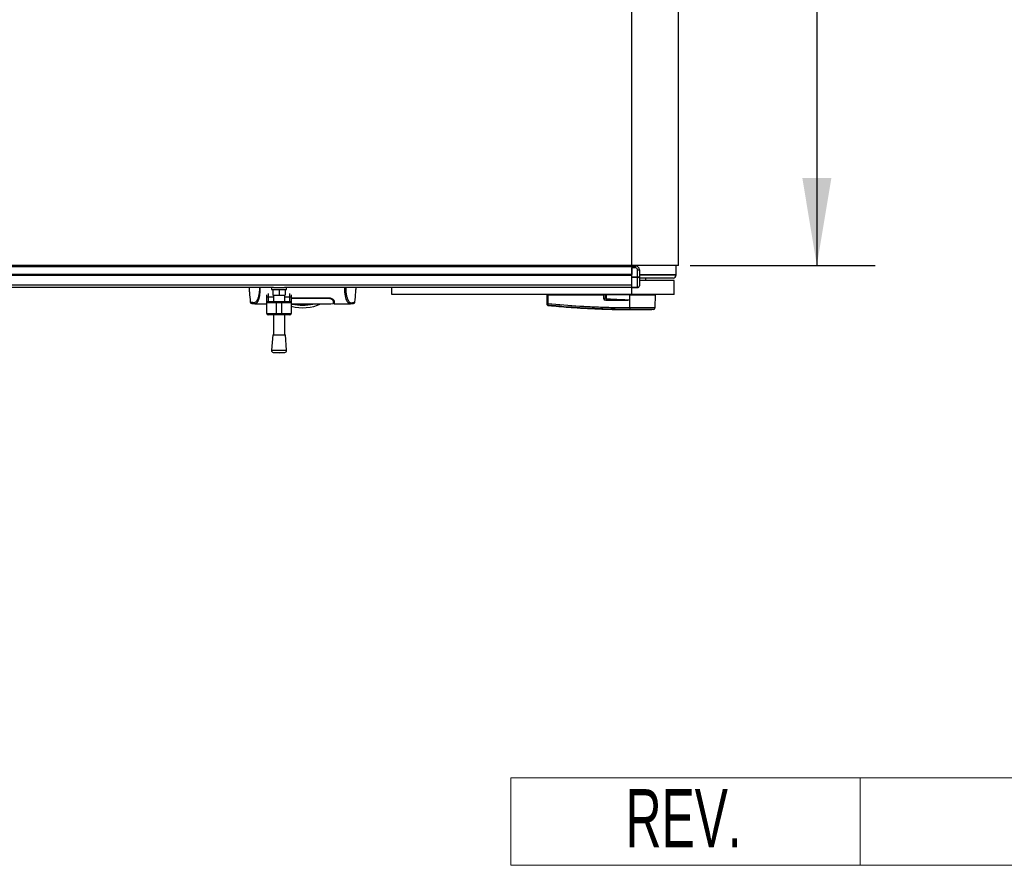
# Model space of a CAD drawing. Header units: millimetres. Extents: x 0 to 420, y 0 to 297.
# Tile 11 of 95: x 198 to 232, y 66 to 95. Entities that reach past the tile are written whole.
import ezdxf
from ezdxf.enums import TextEntityAlignment as Align

# ---------------------------------------------------------------- set-up
doc = ezdxf.new("R2010")
doc.units = ezdxf.units.MM
doc.layers.add('CARTIGLIO', color=140, linetype='Continuous')
doc.layers.add('QUOTE', color=174, linetype='Continuous')
doc.styles.add('SLDTEXTSTYLE0', font='TXT', dxfattribs={"width": 0.638298})
doc.styles.add('SLDTEXTSTYLE3', font='TXT', dxfattribs={"width": 0.75})
doc.dimstyles.new('SLDDIMSTYLE0', dxfattribs={"dimtxt": 3, "dimasz": 3, "dimexe": 0, "dimexo": 0.0625, "dimgap": 0.75, "dimtad": 1, "dimlfac": 30.949255, "dimrnd": 1e-09, "dimzin": 12, "dimdsep": 46, "dimtxsty": 'SLDTEXTSTYLE3', "dimsah": 1, "dimcen": 0.09, "dimadec": 0, "dimazin": 3, "dimtfac": 1, "dimtdec": 3, "dimtofl": 0, "dimtmove": 0, "dimatfit": 3, "dimfxl": 0, "dimfrac": 2, "dimtolj": 1, "dimtzin": 12, "dimarcsym": 0})

# ---------------------------------------------------------------- blocks, each defined once
blk = doc.blocks.new('SW_NOTE_0_27')
at = {"layer": 'CARTIGLIO', "color": 0, "insert": (2.34, 2.578), "char_height": 2, "attachment_point": 2, "style": 'SLDTEXTSTYLE0'}
blk.add_mtext('REV.', dxfattribs=at)
blk = doc.blocks.new('Cartiglio ALUSIC')
at = {"color": 161, "linetype": 'Continuous', "lineweight": 18}
for p, q in [((113.971, 150.999), (113.971, 153.999)), ((113.971, 153.999), (313.621, 153.999)), ((125.971, 153.999), (125.971, 150.999)), ((113.971, 150.999), (313.621, 150.999))]:
    blk.add_line(p, q, dxfattribs=at)
at = {"layer": 'CARTIGLIO', "color": 140}
blk.add_blockref('SW_NOTE_0_27', (117.568, 151.037), dxfattribs=at)
at = {"layer": 'CARTIGLIO', "color": 140, "style": 'SLDTEXTSTYLE0', "width": 0.638298}
for tag, height, p in [('AUTOATTR1', 3.5, (223.449, 133.7)), ('AUTOATTR2', 3.5, (222.088, 127.422)), ('AUTOATTR11', 3.5, (222.862, 121.411)), ('AUTOATTR8', 4, (219.244, 110.003)), ('AUTOATTR9', 4, (218.122, 100.423)), ('AUTOATTR0', 4, (249.033, 100.312))]:
    blk.add_attdef(tag, text='', height=height, dxfattribs=at).set_placement(p, align=Align.TOP_CENTER)
at = {"layer": 'CARTIGLIO', "color": 140}
for tag in ['AUTOATTR13', 'AUTOATTR12', 'AUTOATTR10', 'AUTOATTR7', 'AUTOATTR6', 'AUTOATTR5', 'AUTOATTR4', 'AUTOATTR3']:
    blk.add_attdef(tag, (0, 0), '', height=4, dxfattribs=at)
blk = doc.blocks.new('_D_1')
at = {"layer": 'QUOTE'}
for p, q in [((221.333, 119.08), (227.688, 119.08)), ((225.688, 119.08), (225.688, 86.769)), ((221.333, 86.769), (227.688, 86.769))]:
    blk.add_line(p, q, dxfattribs=at)
for points in [[(225.688, 119.08), (225.188, 116.08), (226.188, 116.08)], [(225.688, 86.769), (226.188, 89.769), (225.188, 89.769)]]:
    blk.add_solid(points, dxfattribs=at)
at = {"layer": 'QUOTE', "insert": (221.821, 98.491), "char_height": 3, "attachment_point": 1, "rotation": 90, "style": 'SLDTEXTSTYLE3'}
blk.add_mtext('1000', dxfattribs=at)

msp = doc.modelspace()

# ---------------------------------------------------------------- linework, layer by layer
at = {"color": 7, "linetype": 'Continuous', "lineweight": 25}
for p, q in [((219.33318, 86.76901), (219.33318, 119.07996)), ((220.93257, 86.76901), (220.93257, 119.07996)), ((219.33318, 86.76901), (57.7784, 86.76901)), ((219.33318, 86.74606), (57.7784, 86.74606)), ((219.33318, 86.71375), (57.7784, 86.71375)), ((217.21791, 86.76901), (217.21333, 86.74606)), ((217.21878, 86.74606), (217.22336, 86.76901)), ((217.31397, 86.76901), (217.31394, 86.74606)), ((217.59443, 86.74606), (217.59447, 86.76901)), ((218.65723, 86.76901), (218.65727, 86.74606)), ((218.93776, 86.74606), (218.93773, 86.76901)), ((219.06843, 86.76901), (219.07093, 86.74606)), ((219.07707, 86.74606), (219.07463, 86.76901)), ((220.93257, 86.76901), (219.33318, 86.76901)), ((219.33318, 86.74606), (219.46242, 86.74606)), ((219.33318, 86.74606), (219.33318, 86.71375)), ((219.33318, 86.71375), (219.33318, 86.45526)), ((219.46242, 86.68144), (219.33318, 86.68144)), ((219.33318, 86.37171), (219.33318, 86.68144)), ((219.46242, 86.68144), (219.46242, 86.74606)), ((219.52704, 86.37171), (219.52704, 86.61681)), ((219.52704, 86.61681), (219.59167, 86.61681)), ((219.59167, 86.61681), (219.59167, 86.38509)), ((220.85179, 86.4459), (220.85243, 86.76901)), ((219.33318, 86.45526), (57.7784, 86.45526)), ((219.33318, 86.42295), (57.7784, 86.42295)), ((219.33318, 86.37171), (219.52704, 86.37171)), ((219.33318, 86.34886), (219.33318, 86.37171)), ((219.52704, 86.34886), (219.33318, 86.34886)), ((219.33318, 86.01237), (219.33318, 86.34886)), ((219.52704, 86.37171), (219.52704, 86.34886)), ((219.52704, 86.01237), (219.52704, 86.34886)), ((220.85179, 86.4459), (219.59167, 86.4459)), ((219.73892, 86.44267), (219.59167, 86.44267)), ((220.85179, 86.42974), (219.59167, 86.42974)), ((219.59167, 86.38509), (219.59167, 86.06753)), ((220.75486, 86.33281), (219.59167, 86.33281)), ((220.78717, 86.25203), (219.59167, 86.25203)), ((219.76015, 86.4459), (219.76015, 86.42974)), ((219.81784, 86.25203), (219.81784, 86.33281)), ((220.73871, 86.42974), (220.73871, 86.4459)), ((220.78717, 85.76737), (220.78717, 86.25203)), ((219.33318, 86.09139), (57.7784, 86.09139)), ((207.02738, 86.00291), (148.55367, 86.00291)), ((206.95808, 86.00291), (206.95808, 85.93828)), ((206.95808, 85.93828), (207.47506, 85.93828)), ((207.00655, 85.93828), (207.00655, 85.74442)), ((207.02738, 86.00291), (207.40577, 86.00291)), ((207.21657, 85.93828), (207.21657, 85.74442)), ((219.33318, 86.00291), (207.40577, 86.00291)), ((207.42659, 85.93828), (207.42659, 85.74442)), ((207.47506, 85.93828), (207.47506, 86.00291)), ((211.09389, 85.76737), (211.09389, 86.00291)), ((219.33318, 86.01237), (219.52704, 86.01237)), ((219.33318, 86.00291), (219.33318, 86.01237)), ((219.52704, 86.00291), (219.33318, 86.00291)), ((219.33318, 85.76737), (219.33318, 86.00291)), ((219.52704, 86.01237), (219.52704, 86.00291)), ((206.79653, 85.66258), (206.79653, 85.75939)), ((206.79653, 85.47657), (206.79653, 85.66258)), ((206.84499, 85.79932), (206.84499, 85.69038)), ((206.84499, 85.69038), (206.84499, 85.52504)), ((206.84499, 85.69038), (207.02271, 85.69038)), ((207.00655, 85.74442), (207.21657, 85.74442)), ((207.02271, 85.74442), (207.02271, 85.52504)), ((207.21657, 85.74442), (207.42659, 85.74442)), ((207.41044, 85.52504), (207.41044, 85.74442)), ((207.41044, 85.69038), (207.58815, 85.69038)), ((207.58815, 85.69038), (207.58815, 85.79932)), ((207.58815, 85.52504), (207.58815, 85.69038)), ((207.63661, 85.75939), (207.63661, 85.66258)), ((207.63661, 85.66258), (207.63661, 85.47657)), ((207.63661, 85.65503), (208.9129, 85.65503)), ((208.9129, 85.63817), (208.91289, 85.6549)), ((209.07937, 85.54736), (209.07861, 85.59152)), ((209.08416, 85.55021), (209.0839, 85.56503)), ((219.33318, 85.76737), (211.09389, 85.76737)), ((212.33719, 85.76737), (212.33719, 85.76656)), ((212.59533, 85.76656), (212.59533, 85.76737)), ((216.42786, 85.4619), (216.42533, 85.75121)), ((216.44901, 85.75121), (216.42533, 85.75121)), ((216.44107, 85.75121), (216.44135, 85.76737)), ((216.44901, 85.75121), (216.45154, 85.4619)), ((216.44901, 85.75121), (218.36557, 85.75121)), ((216.4502, 85.75121), (216.45023, 85.76737)), ((218.36608, 85.62078), (218.36557, 85.75121)), ((218.36557, 85.75121), (218.37161, 85.75121)), ((218.36684, 85.75121), (218.36686, 85.76737)), ((218.37161, 85.75121), (218.37212, 85.62078)), ((218.44364, 85.75121), (218.37161, 85.75121)), ((218.37212, 85.62078), (218.44028, 85.65622)), ((218.38277, 85.75121), (218.38297, 85.76737)), ((218.4934, 85.60579), (218.4366, 85.57626)), ((218.4366, 85.57626), (219.19486, 85.57626)), ((219.19527, 85.56791), (218.43701, 85.56791)), ((219.26517, 85.75121), (218.44612, 85.75121)), ((218.45119, 85.75121), (218.4513, 85.76737)), ((219.26362, 85.57359), (219.2636, 85.57179)), ((219.26362, 85.57359), (219.26517, 85.75121)), ((219.26517, 85.75121), (219.26532, 85.75121)), ((219.26564, 85.31851), (219.26532, 85.75121)), ((219.26532, 85.75121), (220.14081, 85.75121)), ((219.26598, 85.75121), (219.26599, 85.76737)), ((220.78717, 85.76737), (219.33318, 85.76737)), ((220.12508, 85.75121), (220.1248, 85.76737)), ((220.13704, 85.31853), (220.14081, 85.75121)), ((206.23106, 85.50896), (206.23094, 85.50911)), ((206.37953, 85.45288), (206.38374, 85.45288)), ((206.38374, 85.45256), (206.79653, 85.45256)), ((207.11964, 85.47657), (206.79653, 85.47657)), ((206.79653, 85.12115), (206.79653, 85.47657)), ((206.84499, 85.52504), (207.11964, 85.52504)), ((207.11964, 85.52504), (207.11964, 85.47657)), ((207.11964, 85.52504), (207.3135, 85.52504)), ((207.3135, 85.47657), (207.11964, 85.47657)), ((207.11964, 85.47657), (207.11964, 85.12115)), ((207.3135, 85.52504), (207.3135, 85.47657)), ((207.3135, 85.52504), (207.58815, 85.52504)), ((207.63661, 85.47657), (207.3135, 85.47657)), ((207.3135, 85.12115), (207.3135, 85.47657)), ((207.63661, 85.47657), (207.63661, 85.12115)), ((209.07931, 85.55062), (209.07927, 85.5529)), ((209.07937, 85.54736), (209.07948, 85.54084)), ((209.07954, 85.53741), (209.07948, 85.54084)), ((209.08006, 85.52081), (209.07958, 85.55819)), ((209.08076, 85.49781), (209.08074, 85.55725)), ((209.08457, 85.52667), (209.08436, 85.53921)), ((209.08557, 85.46872), (209.10845, 85.46872)), ((209.10873, 85.45256), (209.66463, 85.45256)), ((209.81763, 85.50896), (209.81775, 85.50911)), ((216.45144, 85.39344), (216.45146, 85.39344)), ((219.26039, 85.31851), (219.26564, 85.31851)), ((219.26569, 85.25039), (219.26573, 85.25039)), ((220.07926, 85.25484), (220.02306, 85.25039)), ((206.79653, 85.12115), (207.11964, 85.12115)), ((207.11964, 85.07268), (206.84499, 85.07268)), ((207.02271, 85.07268), (207.02271, 84.38033)), ((207.11964, 85.12115), (207.3135, 85.12115)), ((207.11964, 85.12115), (207.11964, 85.07268)), ((207.3135, 85.07268), (207.11964, 85.07268)), ((207.3135, 85.12115), (207.63661, 85.12115)), ((207.3135, 85.12115), (207.3135, 85.07268)), ((207.58815, 85.07268), (207.3135, 85.07268)), ((207.41044, 84.38033), (207.41044, 85.07268)), ((206.99847, 84.38033), (206.95808, 83.85095)), ((206.99847, 84.38033), (207.43467, 84.38033)), ((207.47506, 83.85095), (207.43467, 84.38033)), ((206.95808, 83.85095), (207.47506, 83.85095)), ((207.0176, 83.7816), (207.21657, 83.76642)), ((207.0176, 83.7816), (207.41554, 83.7816)), ((207.21657, 83.76642), (207.41554, 83.7816))]:
    msp.add_line(p, q, dxfattribs=at)
at = {"color": 7, "linetype": 'Continuous', "lineweight": 25, "flags": 128}
for points in [[(219.73957, 86.4459), (219.73913, 86.44365), (219.73791, 86.4389), (219.73643, 86.43501), (219.73476, 86.43212), (219.73295, 86.43034), (219.73107, 86.42974)], [(209.65996, 85.45264), (209.64422, 85.45376), (209.62878, 85.45714), (209.61204, 85.46538), (209.6077, 85.46861), (209.60181, 85.47384), (209.59653, 85.47932), (209.59512, 85.48091), (209.59473, 85.48136), (209.5946, 85.4815), (209.59456, 85.48155), (209.59455, 85.48157), (209.59454, 85.48158), (209.59454, 85.48158), (209.59454, 85.48158), (209.59454, 85.48158), (209.59454, 85.48158), (209.59454, 85.48158), (209.59454, 85.48158), (209.57731, 85.50425), (209.56079, 85.53114), (209.54285, 85.56757), (209.52605, 85.61097), (209.51145, 85.65963), (209.49852, 85.71711), (209.48788, 85.78467), (209.48057, 85.85968), (209.47685, 85.941), (209.47681, 86.00291)], [(206.79653, 85.66258), (206.79746, 85.668), (206.80022, 85.67321), (206.8047, 85.67802), (206.81072, 85.68223), (206.81807, 85.68569), (206.82645, 85.68826), (206.83554, 85.68984), (206.84499, 85.69038)], [(207.58815, 85.69038), (207.5976, 85.68984), (207.60669, 85.68826), (207.61507, 85.68569), (207.62242, 85.68223), (207.62845, 85.67802), (207.63292, 85.67321), (207.63568, 85.668), (207.63661, 85.66258)], [(218.49407, 85.61971), (218.49397, 85.6176), (218.49387, 85.61553), (218.49378, 85.61353), (218.49369, 85.61165), (218.4936, 85.6099), (218.49353, 85.60832), (218.49346, 85.60695), (218.4934, 85.60579)], [(219.26362, 85.57359), (219.22511, 85.57508), (219.19486, 85.57626)]]:
    msp.add_lwpolyline(points, dxfattribs=at)
at = {"color": 7, "linetype": 'Continuous', "lineweight": 25}
for centre, radius, start, end in [((219.46242, 86.61681), 0.12924, 0, 90), ((219.46242, 86.61681), 0.06462, 0, 90), ((220.75486, 86.42974), 0.09693, 270, 360), ((219.52704, 86.06753), 0.06462, 270, 0), ((218.3691, 84.79782), 0.82296, 89.78976, 90.21024), ((218.37008, 85.56878), 0.06694, 359.25241, 6.414342), ((219.12833, 85.56878), 0.06694, 359.25241, 6.414342), ((206.84499, 85.47657), 0.04847, 90, 180), ((207.58815, 85.47657), 0.04847, 360, 90), ((208.02434, 86.93056), 1.61555, 256.11346, 292.912448), ((208.02434, 86.93056), 1.53227, 256.586674, 283.444717), ((216.4397, 86.17723), 0.71543, 269.051899, 270.948101), ((216.45396, 85.42402), 0.02577, 180.615859, 263.895805), ((219.50311, 85.30488), 0.2431, 176.784062, 191.882918), ((220.57606, 85.40425), 1.31933, 186.503389, 186.696809), ((219.50839, 85.30503), 0.24312, 176.819927, 191.918257), ((220.07242, 85.3191), 0.06462, 276.076872, 359.499989), ((206.84499, 85.12115), 0.04847, 180, 270), ((207.58815, 85.12115), 0.04847, 270, 360), ((207.02252, 83.84603), 0.06462, 175.637086, 265.637086), ((207.41062, 83.84603), 0.06462, 274.362914, 4.362914)]:
    msp.add_arc(centre, radius, start, end, dxfattribs=at)
for centre, major_axis, ratio, start_param, end_param in [((219.52704, 86.38509), (0.06462, 0), 0.20710678, 4.71238898, 6.28318531), ((219.52704, 86.38509), (0.06462, 0), 0.56066017, 4.71238898, 6.28318531), ((219.52704, 86.06753), (0.06462, 0), 0.85355339, 4.71238898, 6.28318531), ((218.48073, 85.65372), (0.10986, 0.05404), 0.60672542, 2.85429274, 4.03117958), ((218.47992, 85.65363), (0.10394, 0.05145), 0.5569608, 2.85308004, 4.02996688), ((218.52018, 85.67456), (0.07403, 0.03939), 0.77058227, 2.80515963, 3.98204647), ((218.52018, 85.67442), (0.06463, 0.03416), 0.66301777, 2.80724789, 3.98413473)]:
    msp.add_ellipse(centre, major_axis=major_axis, ratio=ratio, start_param=start_param, end_param=end_param, dxfattribs=at)
for points, knots in [([(206.18393, 86.00291), (206.1886, 85.94959), (206.20303, 85.78488), (206.21742, 85.62017), (206.22715, 85.50877)], [0, 0, 0, 0, 0.32371368, 1, 1, 1, 1]), ([(206.54095, 86.00291), (206.54107, 85.98571), (206.54138, 85.94104), (206.53764, 85.87339), (206.53018, 85.80184), (206.51929, 85.73815), (206.50577, 85.68256), (206.48521, 85.61926), (206.45622, 85.55916), (206.42067, 85.50892), (206.38453, 85.48656), (206.33028, 85.48617), (206.27238, 85.49467), (206.23186, 85.50223), (206.23129, 85.50705), (206.23106, 85.50896)], [0, 0, 0, 0, 0.02211923, 0.05748668, 0.09273163, 0.1282609, 0.16371429, 0.19948967, 0.27072504, 0.34264807, 0.41337919, 0.48551151, 0.67983447, 0.87307589, 1, 1, 1, 1]), ([(206.38374, 85.45288), (206.38747, 85.45282), (206.40011, 85.45263), (206.42435, 85.45576), (206.44777, 85.47289), (206.46565, 85.49572), (206.47666, 85.51189), (206.48841, 85.53155), (206.50065, 85.5553), (206.51222, 85.58215), (206.52223, 85.60921), (206.53014, 85.63378), (206.53749, 85.65997), (206.54425, 85.68775), (206.55252, 85.72768), (206.56144, 85.78382), (206.56865, 85.85892), (206.57237, 85.9328), (206.57203, 85.98218), (206.57189, 86.00291)], [0, 0, 0, 0, 0.05133835, 0.17404692, 0.29837343, 0.34433075, 0.39410063, 0.4348364, 0.48942754, 0.54799346, 0.58497075, 0.62376015, 0.65947892, 0.69416492, 0.73112998, 0.80292428, 0.87615203, 0.94800757, 1, 1, 1, 1]), ([(209.50774, 86.00291), (209.50762, 85.98571), (209.50731, 85.94104), (209.51105, 85.87339), (209.5185, 85.80184), (209.5294, 85.73815), (209.54292, 85.68256), (209.56348, 85.61926), (209.59247, 85.55916), (209.62802, 85.50892), (209.66416, 85.48656), (209.71841, 85.48617), (209.77631, 85.49467), (209.81683, 85.50223), (209.8174, 85.50705), (209.81763, 85.50896)], [0, 0, 0, 0, 0.02211923, 0.057486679, 0.092731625, 0.128260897, 0.163714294, 0.19948967, 0.270725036, 0.342648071, 0.413379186, 0.485511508, 0.679834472, 0.873075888, 1, 1, 1, 1]), ([(209.82154, 85.50877), (209.83127, 85.62016), (209.84566, 85.78488), (209.86009, 85.94958), (209.86475, 86.00291)], [0, 0, 0, 0, 0.676260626, 1, 1, 1, 1]), ([(207.63661, 85.6384), (207.77456, 85.63847), (208.19999, 85.63869), (208.62542, 85.63839), (208.9129, 85.63818)], [0, 0, 0, 0, 0.32426124, 1, 1, 1, 1]), ([(208.9129, 85.65503), (208.93169, 85.65379), (208.96921, 85.65132), (209.02029, 85.63347), (209.06423, 85.60836), (209.09759, 85.57746), (209.1028, 85.55751), (209.10541, 85.54751)], [0, 0, 0, 0, 0.17602394, 0.35136334, 0.54466667, 0.77179405, 1, 1, 1, 1]), ([(208.9129, 85.63818), (208.92897, 85.6372), (208.96071, 85.63527), (209.00438, 85.62114), (209.04229, 85.60083), (209.07237, 85.57438), (209.07697, 85.55662), (209.07937, 85.54736)], [0, 0, 0, 0, 0.17334583, 0.34244333, 0.53261108, 0.75610773, 1, 1, 1, 1]), ([(209.0839, 85.56503), (209.08194, 85.57475), (209.07851, 85.59166), (209.05653, 85.60898), (209.04718, 85.61634)], [0, 0, 0, 0, 0.57480988, 1, 1, 1, 1]), ([(218.44028, 85.65622), (218.44052, 85.67396), (218.44095, 85.70569), (218.44282, 85.73729), (218.44364, 85.75121)], [0, 0, 0, 0, 0.55939227, 1, 1, 1, 1]), ([(218.4517, 85.65622), (218.4493, 85.65621), (218.44502, 85.6562), (218.44173, 85.65621), (218.44028, 85.65622)], [0, 0, 0, 0, 0.56, 1, 1, 1, 1]), ([(218.44612, 85.75121), (218.44583, 85.75121), (218.44514, 85.75121), (218.44428, 85.75121), (218.44382, 85.75121), (218.44364, 85.75121)], [0, 0, 0, 0, 0.31939567, 0.74819126, 1, 1, 1, 1]), ([(218.44612, 85.75121), (218.44774, 85.7335), (218.45064, 85.70189), (218.45138, 85.67016), (218.4517, 85.65622)], [0, 0, 0, 0, 0.56058603, 1, 1, 1, 1]), ([(219.19486, 85.57626), (219.0639, 85.58134), (218.83006, 85.59041), (218.59627, 85.60109), (218.4934, 85.60579)], [0, 0, 0, 0, 0.56002522, 1, 1, 1, 1]), ([(218.49407, 85.61971), (218.63777, 85.612), (218.89438, 85.59824), (219.15079, 85.58112), (219.26362, 85.57359)], [0, 0, 0, 0, 0.55997278, 1, 1, 1, 1]), ([(219.2636, 85.57179), (219.26317, 85.57167), (219.26205, 85.57134), (219.25987, 85.57089), (219.2566, 85.57037), (219.25171, 85.56979), (219.24443, 85.56917), (219.23358, 85.56856), (219.21681, 85.56801), (219.20348, 85.56795), (219.19527, 85.56791)], [0, 0, 0, 0, 0.0199034, 0.05101553, 0.09695623, 0.16503878, 0.26617597, 0.41665359, 0.64077612, 1, 1, 1, 1]), ([(206.22712, 85.50912), (206.23022, 85.49961), (206.23721, 85.47816), (206.25449, 85.4702), (206.26369, 85.46737), (206.28136, 85.46432), (206.30858, 85.45986), (206.34494, 85.45414), (206.37469, 85.45312), (206.38882, 85.45263)], [0, 0, 0, 0, 0.095245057, 0.214811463, 0.358917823, 0.504548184, 0.685191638, 0.850377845, 1, 1, 1, 1]), ([(207.63661, 85.44517), (207.67499, 85.44518), (207.8017, 85.44518), (208.05015, 85.44551), (208.37925, 85.44555), (208.73267, 85.44437), (208.96617, 85.45027), (209.08101, 85.45317)], [0, 0, 0, 0, 0.07969235, 0.26314695, 0.50939727, 0.75871929, 1, 1, 1, 1]), ([(209.07968, 85.52953), (209.07993, 85.51508), (209.08047, 85.48394), (209.08082, 85.4638), (209.08088, 85.46089), (209.08088, 85.46043)], [0, 0, 0, 0, 0.42234684, 0.91021093, 1, 1, 1, 1]), ([(209.08091, 85.45912), (209.08081, 85.46517), (209.0807, 85.47218), (209.08053, 85.4854), (209.0805, 85.4872)], [0, 0, 0, 0, 0.86329129, 1, 1, 1, 1]), ([(209.08077, 85.48241), (209.08077, 85.48376), (209.08077, 85.48816), (209.08076, 85.49386), (209.08076, 85.49781)], [0, 0, 0, 0, 0.30662051, 1, 1, 1, 1]), ([(209.10823, 85.46678), (209.10723, 85.46702), (209.10594, 85.46732), (209.09121, 85.46758), (209.08787, 85.46763)], [0, 0, 0, 0, 0.773369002, 1, 1, 1, 1]), ([(209.10541, 85.54751), (209.1062, 85.52494), (209.10781, 85.47914), (209.1087, 85.45321), (209.10875, 85.45212), (209.10873, 85.45259), (209.10873, 85.4526)], [0, 0, 0, 0, 0.33253016, 0.67483713, 0.99270757, 1, 1, 1, 1]), ([(209.65986, 85.45263), (209.674, 85.45312), (209.70375, 85.45414), (209.74011, 85.45986), (209.76733, 85.46432), (209.785, 85.46737), (209.7942, 85.4702), (209.81148, 85.47816), (209.81847, 85.49961), (209.82157, 85.50912)], [0, 0, 0, 0, 0.14962216, 0.31480836, 0.49545182, 0.64108218, 0.78518854, 0.90475494, 1, 1, 1, 1]), ([(209.66463, 85.45286), (209.66327, 85.45268), (209.66185, 85.4525), (209.66003, 85.45263), (209.65996, 85.45264)], [0, 0, 0, 0, 0.96013712, 1, 1, 1, 1]), ([(216.42819, 85.42374), (216.42819, 85.42394), (216.42818, 85.4247), (216.42815, 85.4286), (216.42807, 85.43725), (216.42797, 85.44881), (216.4279, 85.45753), (216.42786, 85.4619)], [0, 0, 0, 0, 0.07774703, 0.30683638, 0.53695653, 0.76850921, 1, 1, 1, 1]), ([(216.42823, 85.41893), (216.42823, 85.41902), (216.42823, 85.41935), (216.42821, 85.42188), (216.42819, 85.42374)], [0, 0, 0, 0, 0.26342591, 1, 1, 1, 1]), ([(216.45144, 85.39344), (216.44858, 85.39402), (216.44285, 85.39518), (216.43561, 85.40041), (216.43042, 85.40757), (216.42843, 85.41419), (216.42827, 85.41803), (216.42823, 85.41893)], [0, 0, 0, 0, 0.23106275, 0.462125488, 0.693188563, 0.928393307, 1, 1, 1, 1]), ([(216.45154, 85.4619), (216.45131, 85.45465), (216.45085, 85.44015), (216.45055, 85.42095), (216.45059, 85.40655), (216.45088, 85.40002), (216.45115, 85.39872), (216.45122, 85.3984)], [0, 0, 0, 0, 0.23108965, 0.4626691, 0.69303153, 0.92227335, 1, 1, 1, 1]), ([(219.26522, 85.25482), (219.26522, 85.25482), (219.07382, 85.25493), (218.69097, 85.25889), (218.11694, 85.27703), (217.3696, 85.31476), (216.81506, 85.36526), (216.45122, 85.3984)], [0, 0, 0, 0, 0.00000069, 0.20371068, 0.40747211, 0.61123305, 1, 1, 1, 1]), ([(216.45122, 85.3984), (216.45128, 85.39648), (216.45136, 85.39388), (216.45142, 85.39353), (216.45144, 85.39344)], [0, 0, 0, 0, 0.73611582, 1, 1, 1, 1]), ([(216.45146, 85.39344), (216.46232, 85.39233), (216.5293, 85.38553), (216.8232, 85.35685), (217.42706, 85.30752), (218.29829, 85.26011), (218.94309, 85.25363), (219.26569, 85.25039)], [0, 0, 0, 0, 0.01170126, 0.07220884, 0.31419353, 0.65688711, 1, 1, 1, 1]), ([(216.45154, 85.4619), (216.81498, 85.42876), (217.36864, 85.37828), (218.11469, 85.34079), (218.68742, 85.32209), (219.06943, 85.3197), (219.26039, 85.31851)], [0, 0, 0, 0, 0.38905274, 0.59267292, 0.79638077, 1, 1, 1, 1]), ([(219.2705, 85.25482), (219.26875, 85.25481), (219.26699, 85.25479), (219.26522, 85.25482), (219.26522, 85.25482)], [0, 0, 0, 0, 0.99963467, 1, 1, 1, 1]), ([(219.26564, 85.31851), (219.30609, 85.31852), (219.38795, 85.31853), (219.5135, 85.31853), (219.63966, 85.3185), (219.76024, 85.31856), (219.86974, 85.31851), (219.96306, 85.31852), (220.03939, 85.31854), (220.09463, 85.31851), (220.1303, 85.31851), (220.13477, 85.31853), (220.13704, 85.31853)], [0, 0, 0, 0, 0.09123037, 0.18462249, 0.28509302, 0.38847717, 0.48894659, 0.59232958, 0.69279869, 0.79618144, 0.89663467, 1, 1, 1, 1]), ([(219.26573, 85.25039), (219.3137, 85.25039), (219.40979, 85.25039), (219.55133, 85.25039), (219.6829, 85.25039), (219.79989, 85.25039), (219.89625, 85.25039), (219.96814, 85.25039), (220.0146, 85.25039), (220.02024, 85.25039), (220.02306, 85.25039)], [0, 0, 0, 0, 0.12488045, 0.25013958, 0.37464939, 0.49981249, 0.62476421, 0.74955772, 0.87492377, 1, 1, 1, 1]), ([(220.07926, 85.25484), (220.07717, 85.25484), (220.07299, 85.25485), (220.04035, 85.2548), (219.9888, 85.25484), (219.91859, 85.25483), (219.83154, 85.25483), (219.7306, 85.25486), (219.61814, 85.25483), (219.50157, 85.25483), (219.38446, 85.25484), (219.30849, 85.25482), (219.2705, 85.25482)], [0, 0, 0, 0, 0.1019155, 0.20383364, 0.30575296, 0.40767117, 0.50960195, 0.6115312, 0.71346155, 0.81539292, 0.90769638, 1, 1, 1, 1])]:
    msp.add_open_spline(points, degree=3, knots=knots, dxfattribs=at)

# ---------------------------------------------------------------- block references
at = {"layer": 'CARTIGLIO'}
msp.add_blockref('Cartiglio ALUSIC', (101.2063, -84.82804), dxfattribs=at)

# ---------------------------------------------------------------- dimensions: what is measured, and where the dimension line sits
at = {"layer": 'QUOTE'}
dim = msp.add_linear_dim(base=(223.30655, 86.76901), p1=(219.33318, 119.07996), p2=(219.33318, 86.76901), angle=90, dimstyle='SLDDIMSTYLE0', dxfattribs=at)
dim.commit()
dim.dimension.update_dxf_attribs({"geometry": '_D_1', "text_midpoint": (223.30655, 102.92449), "dimtype": 160})

doc.saveas('drawing.dxf')
